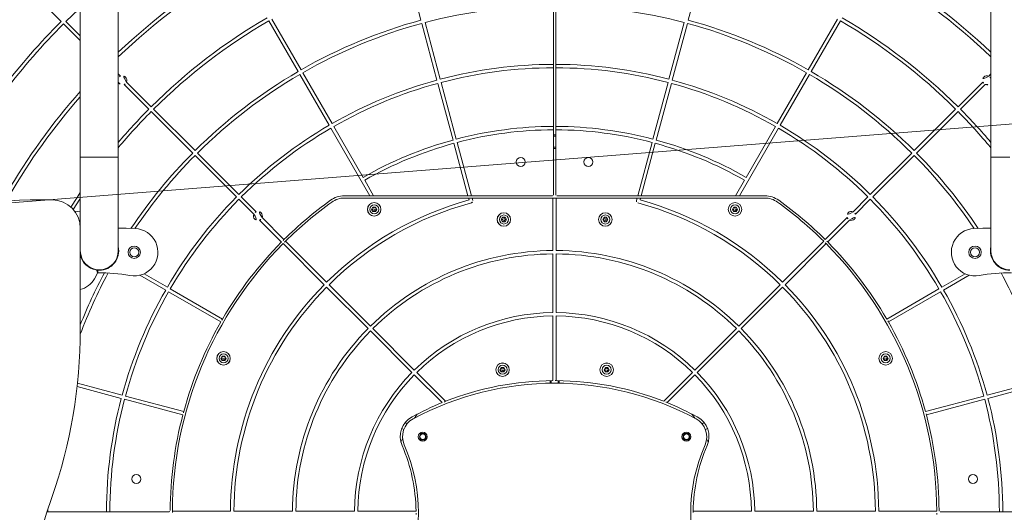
# Model space of a CAD drawing. Extents: x 5459245 to 5462690, y 5971016 to 5972523.
# Tile 28 of 198: x 5462446.846 to 5462447.72, y 5972204.564 to 5972205. Entities that reach past the tile are written whole.
import ezdxf

# ---------------------------------------------------------------- set-up
doc = ezdxf.new("R2010")
doc.units = 0
doc.linetypes.add('8', pattern=[0.5, 0.25, -0.25])
doc.layers.add('A_MAŁA ARCHITEKTURA', color=195, linetype='CONTINUOUS', lineweight=9)
doc.layers.add('ADT CCTV', color=102, linetype='CONTINUOUS')

# ---------------------------------------------------------------- blocks, each defined once
blk = doc.blocks.new('A770198')
at = {"layer": 'ADT CCTV', "color": 140, "lineweight": 9}
blk.add_line((17.30595, 29.46894), (17.29404, 8.60514), dxfattribs=at)
blk = doc.blocks.new('G$CFAE608CC')
at = {"layer": 'ADT CCTV', "rotation": 90}
blk.add_blockref('A770198', (38.08383, 0), dxfattribs=at)

msp = doc.modelspace()

# ---------------------------------------------------------------- linework, layer by layer
at = {"layer": 'A_MAŁA ARCHITEKTURA'}
for p, q in [((5462446.90015, 5972205.07263), (5462446.90015, 5972204.87856)), ((5462446.93386, 5972204.87856), (5462446.93386, 5972205.07263)), ((5462447.70812, 5972205.07263), (5462447.70812, 5972204.87856)), ((5462447.20238, 5972205.00001), (5462447.18892, 5972205.05026)), ((5462447.43959, 5972205.00001), (5462447.45306, 5972205.05026)), ((5462446.88314, 5972204.9989), (5462446.84636, 5972205.03568)), ((5462447.31999, 5972204.9608), (5462447.31999, 5972205.01282)), ((5462447.32199, 5972205.01282), (5462447.32199, 5972204.9608)), ((5462446.90015, 5972204.98613), (5462446.88738, 5972204.9989)), ((5462447.09336, 5972204.95443), (5462447.06735, 5972204.99948)), ((5462447.09596, 5972204.95593), (5462447.06995, 5972205.00098)), ((5462447.21952, 5972204.94764), (5462447.20606, 5972204.99789)), ((5462447.42245, 5972204.94764), (5462447.43592, 5972204.99789)), ((5462447.54602, 5972204.95593), (5462447.57203, 5972205.00098)), ((5462447.54862, 5972204.95443), (5462447.57462, 5972204.99948)), ((5462446.90015, 5972204.98189), (5462446.88526, 5972204.99677)), ((5462447.21662, 5972204.94687), (5462447.20316, 5972204.99711)), ((5462447.42535, 5972204.94687), (5462447.43882, 5972204.99711)), ((5462447.31999, 5972204.9608), (5462447.31999, 5972204.9578)), ((5462447.31999, 5972204.90579), (5462447.31999, 5972204.9578)), ((5462447.32199, 5972204.9578), (5462447.32199, 5972204.9608)), ((5462447.32199, 5972204.9578), (5462447.32199, 5972204.90579)), ((5462446.93587, 5972204.95041), (5462446.93386, 5972204.95242)), ((5462446.96307, 5972204.92321), (5462446.94111, 5972204.94516)), ((5462447.12087, 5972204.90678), (5462447.09486, 5972204.95183)), ((5462447.12347, 5972204.90828), (5462447.09746, 5972204.95333)), ((5462447.51851, 5972204.90828), (5462447.54452, 5972204.95333)), ((5462447.52111, 5972204.90678), (5462447.54711, 5972204.95183)), ((5462447.67891, 5972204.92321), (5462447.70086, 5972204.94516)), ((5462447.70611, 5972204.95041), (5462447.70812, 5972204.95242)), ((5462446.96095, 5972204.92109), (5462446.93899, 5972204.94304)), ((5462447.23086, 5972204.89372), (5462447.2174, 5972204.94397)), ((5462447.23376, 5972204.8945), (5462447.2203, 5972204.94474)), ((5462447.40821, 5972204.8945), (5462447.42168, 5972204.94474)), ((5462447.41111, 5972204.89372), (5462447.42458, 5972204.94397)), ((5462447.68103, 5972204.92109), (5462447.70299, 5972204.94304)), ((5462446.99985, 5972204.88218), (5462446.96307, 5972204.91896)), ((5462447.00197, 5972204.8843), (5462446.96519, 5972204.92109)), ((5462447.64, 5972204.8843), (5462447.67679, 5972204.92109)), ((5462447.64212, 5972204.88218), (5462447.67891, 5972204.91896)), ((5462447.15696, 5972204.84427), (5462447.12237, 5972204.90418)), ((5462447.15098, 5972204.86063), (5462447.12497, 5972204.90568)), ((5462447.31999, 5972204.90579), (5462447.31999, 5972204.90278)), ((5462447.31999, 5972204.84527), (5462447.31999, 5972204.90278)), ((5462447.32199, 5972204.90278), (5462447.32199, 5972204.90579)), ((5462447.32199, 5972204.90278), (5462447.32199, 5972204.84527)), ((5462447.48501, 5972204.84427), (5462447.5196, 5972204.90418)), ((5462447.491, 5972204.86063), (5462447.51701, 5972204.90568)), ((5462447.32199, 5972204.89828), (5462447.31999, 5972204.89828)), ((5462447.32199, 5972204.89728), (5462447.31999, 5972204.89728)), ((5462447.24411, 5972204.84427), (5462447.23164, 5972204.89082)), ((5462447.24722, 5972204.84427), (5462447.23454, 5972204.8916)), ((5462447.32199, 5972204.88728), (5462447.31999, 5972204.88728)), ((5462447.31999, 5972204.88628), (5462447.32199, 5972204.88628)), ((5462447.39475, 5972204.84427), (5462447.40744, 5972204.8916)), ((5462447.39786, 5972204.84427), (5462447.41034, 5972204.89082)), ((5462446.90015, 5972204.87856), (5462446.90015, 5972204.79553)), ((5462446.90015, 5972204.87856), (5462446.917, 5972204.87856)), ((5462446.917, 5972204.87856), (5462446.93386, 5972204.87856)), ((5462446.93386, 5972204.79553), (5462446.93386, 5972204.87856)), ((5462447.03876, 5972204.84328), (5462447.00197, 5972204.88006)), ((5462447.04088, 5972204.8454), (5462447.0041, 5972204.88218)), ((5462447.6011, 5972204.8454), (5462447.63788, 5972204.88218)), ((5462447.60322, 5972204.84328), (5462447.64, 5972204.88006)), ((5462447.70812, 5972204.87856), (5462447.70812, 5972204.79553)), ((5462447.70812, 5972204.87856), (5462447.72497, 5972204.87856)), ((5462447.16043, 5972204.84427), (5462447.15248, 5972204.85803)), ((5462447.48155, 5972204.84427), (5462447.4895, 5972204.85803)), ((5462446.87514, 5972204.84055), (5462446.85565, 5972204.84055)), ((5462447.05402, 5972204.82801), (5462447.04088, 5972204.84116)), ((5462447.05615, 5972204.83013), (5462447.043, 5972204.84328)), ((5462447.15696, 5972204.84427), (5462447.13438, 5972204.84427)), ((5462447.13438, 5972204.84226), (5462447.24465, 5972204.84226)), ((5462447.16043, 5972204.84427), (5462447.15696, 5972204.84427)), ((5462447.24411, 5972204.84427), (5462447.16043, 5972204.84427)), ((5462447.24722, 5972204.84427), (5462447.24411, 5972204.84427)), ((5462447.24465, 5972204.84226), (5462447.2451, 5972204.84058)), ((5462447.24776, 5972204.84226), (5462447.24465, 5972204.84226)), ((5462447.31899, 5972204.84427), (5462447.24722, 5972204.84427)), ((5462447.24776, 5972204.84226), (5462447.31949, 5972204.84226)), ((5462447.24776, 5972204.84226), (5462447.24836, 5972204.84)), ((5462447.31949, 5972204.79574), (5462447.31949, 5972204.84226)), ((5462447.32249, 5972204.84226), (5462447.31949, 5972204.84226)), ((5462447.32249, 5972204.79574), (5462447.32249, 5972204.84226)), ((5462447.32249, 5972204.84226), (5462447.39422, 5972204.84226)), ((5462447.39475, 5972204.84427), (5462447.32299, 5972204.84427)), ((5462447.39361, 5972204.84), (5462447.39422, 5972204.84226)), ((5462447.39733, 5972204.84226), (5462447.39422, 5972204.84226)), ((5462447.39786, 5972204.84427), (5462447.39475, 5972204.84427)), ((5462447.39687, 5972204.84058), (5462447.39733, 5972204.84226)), ((5462447.39733, 5972204.84226), (5462447.5076, 5972204.84226)), ((5462447.48155, 5972204.84427), (5462447.39786, 5972204.84427)), ((5462447.48501, 5972204.84427), (5462447.48155, 5972204.84427)), ((5462447.5076, 5972204.84427), (5462447.48501, 5972204.84427)), ((5462447.58583, 5972204.83013), (5462447.59898, 5972204.84328)), ((5462447.58795, 5972204.82801), (5462447.6011, 5972204.84116)), ((5462447.15978, 5972204.83426), (5462447.15862, 5972204.83226)), ((5462447.15862, 5972204.83226), (5462447.15978, 5972204.83026)), ((5462447.16209, 5972204.83426), (5462447.15978, 5972204.83426)), ((5462447.16324, 5972204.83226), (5462447.16209, 5972204.83426)), ((5462447.16209, 5972204.83026), (5462447.16324, 5972204.83226)), ((5462447.47989, 5972204.83426), (5462447.47873, 5972204.83226)), ((5462447.47873, 5972204.83226), (5462447.47989, 5972204.83026)), ((5462447.4822, 5972204.83426), (5462447.47989, 5972204.83426)), ((5462447.48335, 5972204.83226), (5462447.4822, 5972204.83426)), ((5462447.4822, 5972204.83026), (5462447.48335, 5972204.83226)), ((5462446.89531, 5972204.83055), (5462446.89515, 5972204.83055)), ((5462447.07872, 5972204.80331), (5462447.05927, 5972204.82276)), ((5462447.08084, 5972204.80543), (5462447.06139, 5972204.82489)), ((5462447.15978, 5972204.83026), (5462447.16209, 5972204.83026)), ((5462447.27482, 5972204.82526), (5462447.27366, 5972204.82326)), ((5462447.27366, 5972204.82326), (5462447.27482, 5972204.82126)), ((5462447.27713, 5972204.82526), (5462447.27482, 5972204.82526)), ((5462447.27828, 5972204.82326), (5462447.27713, 5972204.82526)), ((5462447.27713, 5972204.82126), (5462447.27828, 5972204.82326)), ((5462447.36485, 5972204.82526), (5462447.36369, 5972204.82326)), ((5462447.36369, 5972204.82326), (5462447.36485, 5972204.82126)), ((5462447.36716, 5972204.82526), (5462447.36485, 5972204.82526)), ((5462447.36831, 5972204.82326), (5462447.36716, 5972204.82526)), ((5462447.36716, 5972204.82126), (5462447.36831, 5972204.82326)), ((5462447.47989, 5972204.83026), (5462447.4822, 5972204.83026)), ((5462447.56113, 5972204.80543), (5462447.58058, 5972204.82489)), ((5462447.56325, 5972204.80331), (5462447.58271, 5972204.82276)), ((5462447.27482, 5972204.82126), (5462447.27713, 5972204.82126)), ((5462447.36485, 5972204.82126), (5462447.36716, 5972204.82126)), ((5462446.93407, 5972204.7981), (5462446.93386, 5972204.79775)), ((5462447.11657, 5972204.76547), (5462447.08014, 5972204.8019)), ((5462447.11869, 5972204.76759), (5462447.08226, 5972204.80402)), ((5462447.52329, 5972204.76759), (5462447.55972, 5972204.80402)), ((5462447.52541, 5972204.76547), (5462447.56184, 5972204.8019)), ((5462447.70812, 5972204.79775), (5462447.70791, 5972204.7981)), ((5462446.90015, 5972204.79553), (5462446.90015, 5972204.72551)), ((5462446.93295, 5972204.78894), (5462446.9326, 5972204.78914)), ((5462446.93388, 5972204.79195), (5462446.93315, 5972204.79071)), ((5462447.31949, 5972204.74072), (5462447.31949, 5972204.79274)), ((5462447.32249, 5972204.74072), (5462447.32249, 5972204.79274)), ((5462447.70882, 5972204.79071), (5462447.70809, 5972204.79195)), ((5462447.70903, 5972204.78894), (5462447.70938, 5972204.78914)), ((5462446.92367, 5972204.78005), (5462446.92337, 5972204.7795)), ((5462446.92929, 5972204.784), (5462446.92859, 5972204.78275)), ((5462446.93156, 5972204.78627), (5462446.93121, 5972204.78647)), ((5462447.71041, 5972204.78627), (5462447.71076, 5972204.78647)), ((5462447.71338, 5972204.78275), (5462447.71268, 5972204.784)), ((5462447.71861, 5972204.7795), (5462447.7183, 5972204.78005)), ((5462446.91274, 5972204.77071), (5462446.91548, 5972204.77557)), ((5462446.97588, 5972204.76069), (5462446.95309, 5972204.77384)), ((5462446.97738, 5972204.76328), (5462446.95681, 5972204.77516)), ((5462447.6646, 5972204.76328), (5462447.68516, 5972204.77516)), ((5462447.6661, 5972204.76069), (5462447.68889, 5972204.77384)), ((5462447.02632, 5972204.73502), (5462446.97997, 5972204.76178)), ((5462447.15547, 5972204.72656), (5462447.11869, 5972204.76335)), ((5462447.15759, 5972204.72868), (5462447.12081, 5972204.76547)), ((5462447.48438, 5972204.72868), (5462447.52117, 5972204.76547)), ((5462447.48651, 5972204.72656), (5462447.52329, 5972204.76335)), ((5462447.61565, 5972204.73502), (5462447.662, 5972204.76178)), ((5462447.02482, 5972204.73243), (5462446.97847, 5972204.75919)), ((5462447.61715, 5972204.73243), (5462447.6635, 5972204.75919)), ((5462447.31949, 5972204.6804), (5462447.31949, 5972204.73772)), ((5462447.32249, 5972204.6804), (5462447.32249, 5972204.73772)), ((5462447.1965, 5972204.68978), (5462447.15971, 5972204.72656)), ((5462447.44548, 5972204.68978), (5462447.48226, 5972204.72656)), ((5462447.19438, 5972204.68766), (5462447.15759, 5972204.72444)), ((5462447.4476, 5972204.68766), (5462447.48438, 5972204.72444)), ((5462447.02609, 5972204.70214), (5462447.02493, 5972204.70014)), ((5462447.0284, 5972204.70214), (5462447.02609, 5972204.70214)), ((5462447.02955, 5972204.70014), (5462447.0284, 5972204.70214)), ((5462447.61358, 5972204.70214), (5462447.61242, 5972204.70014)), ((5462447.61589, 5972204.70214), (5462447.61358, 5972204.70214)), ((5462447.61704, 5972204.70014), (5462447.61589, 5972204.70214)), ((5462447.02493, 5972204.70014), (5462447.02609, 5972204.69814)), ((5462447.02609, 5972204.69814), (5462447.0284, 5972204.69814)), ((5462447.0284, 5972204.69814), (5462447.02955, 5972204.70014)), ((5462447.27364, 5972204.69207), (5462447.27249, 5972204.69007)), ((5462447.27595, 5972204.69207), (5462447.27364, 5972204.69207)), ((5462447.27711, 5972204.69007), (5462447.27595, 5972204.69207)), ((5462447.36602, 5972204.69207), (5462447.36487, 5972204.69007)), ((5462447.36833, 5972204.69207), (5462447.36602, 5972204.69207)), ((5462447.36949, 5972204.69007), (5462447.36833, 5972204.69207)), ((5462447.61242, 5972204.70014), (5462447.61358, 5972204.69814)), ((5462447.61358, 5972204.69814), (5462447.61589, 5972204.69814)), ((5462447.61589, 5972204.69814), (5462447.61704, 5972204.70014)), ((5462447.22115, 5972204.66088), (5462447.1965, 5972204.68553)), ((5462447.22418, 5972204.6621), (5462447.19862, 5972204.68766)), ((5462447.27249, 5972204.69007), (5462447.27364, 5972204.68807)), ((5462447.27364, 5972204.68807), (5462447.27595, 5972204.68807)), ((5462447.27595, 5972204.68807), (5462447.27711, 5972204.69007)), ((5462447.36487, 5972204.69007), (5462447.36602, 5972204.68807)), ((5462447.36602, 5972204.68807), (5462447.36833, 5972204.68807)), ((5462447.36833, 5972204.68807), (5462447.36949, 5972204.69007)), ((5462447.41779, 5972204.6621), (5462447.44336, 5972204.68766)), ((5462447.42083, 5972204.66088), (5462447.44548, 5972204.68553)), ((5462446.93651, 5972204.66463), (5462446.89732, 5972204.67514)), ((5462446.93729, 5972204.66753), (5462446.89765, 5972204.67815)), ((5462447.31699, 5972204.68037), (5462447.31699, 5972204.6781)), ((5462447.31799, 5972204.68039), (5462447.31799, 5972204.67811)), ((5462447.32399, 5972204.67811), (5462447.32399, 5972204.68039)), ((5462447.32499, 5972204.6781), (5462447.32499, 5972204.68037)), ((5462447.70469, 5972204.66753), (5462447.74433, 5972204.67815)), ((5462447.70546, 5972204.66463), (5462447.74466, 5972204.67514)), ((5462446.99188, 5972204.6529), (5462446.94019, 5972204.66676)), ((5462447.65009, 5972204.6529), (5462447.70179, 5972204.66676)), ((5462446.99111, 5972204.65001), (5462446.93941, 5972204.66386)), ((5462447.65087, 5972204.65001), (5462447.70256, 5972204.66386)), ((5462447.1884, 5972204.64318), (5462447.19016, 5972204.64217)), ((5462447.45357, 5972204.64318), (5462447.45182, 5972204.64217)), ((5462447.1854, 5972204.63798), (5462447.18716, 5972204.63697)), ((5462447.45657, 5972204.63798), (5462447.45482, 5972204.63697)), ((5462447.18463, 5972204.6258), (5462447.18611, 5972204.62893)), ((5462447.45586, 5972204.62893), (5462447.45734, 5972204.6258)), ((5462446.87133, 5972204.56417), (5462446.87062, 5972204.56417)), ((5462446.87134, 5972204.5664), (5462446.87133, 5972204.56417)), ((5462446.87133, 5972204.56417), (5462446.92335, 5972204.56417)), ((5462446.92635, 5972204.56417), (5462446.92335, 5972204.56417)), ((5462446.92635, 5972204.56417), (5462446.97887, 5972204.56417)), ((5462447.03339, 5972204.56467), (5462446.98187, 5972204.56467)), ((5462447.08841, 5972204.56467), (5462447.03639, 5972204.56467)), ((5462447.14343, 5972204.56467), (5462447.09141, 5972204.56467)), ((5462447.198, 5972204.56467), (5462447.14643, 5972204.56467)), ((5462447.44398, 5972204.56467), (5462447.49554, 5972204.56467)), ((5462447.49854, 5972204.56467), (5462447.55056, 5972204.56467)), ((5462447.55356, 5972204.56467), (5462447.60558, 5972204.56467)), ((5462447.60858, 5972204.56467), (5462447.6601, 5972204.56467)), ((5462447.6631, 5972204.56417), (5462447.71562, 5972204.56417)), ((5462447.71863, 5972204.56417), (5462447.71562, 5972204.56417)), ((5462447.71863, 5972204.56417), (5462447.77064, 5972204.56417))]:
    msp.add_line(p, q, dxfattribs=at)
at = {"layer": 'A_MAŁA ARCHITEKTURA', "flags": 128}
for points in [[(5462446.90015, 5972205.01124), (5462446.89872, 5972205.00989), (5462446.88738, 5972204.9989)], [(5462446.90015, 5972204.84712), (5462446.89729, 5972204.84284), (5462446.89174, 5972204.83424)], [(5462446.90015, 5972204.84172), (5462446.8998, 5972204.84119), (5462446.89391, 5972204.83206)], [(5462446.90015, 5972204.82995), (5462446.89795, 5972204.83037), (5462446.89531, 5972204.83055)], [(5462446.94889, 5972204.81521), (5462446.94092, 5972204.81551), (5462446.93386, 5972204.8157)], [(5462447.70812, 5972204.8157), (5462447.70106, 5972204.81551), (5462447.69309, 5972204.81521)], [(5462446.91408, 5972204.77853), (5462446.91455, 5972204.77845), (5462446.917, 5972204.77828)], [(5462447.19664, 5972204.64716), (5462447.19778, 5972204.64882), (5462447.19914, 5972204.65074)], [(5462447.44283, 5972204.65074), (5462447.4442, 5972204.64882), (5462447.44533, 5972204.64716)]]:
    msp.add_lwpolyline(points, dxfattribs=at)
at = {"layer": 'A_MAŁA ARCHITEKTURA', "linetype": '8', "lineweight": 25, "ltscale": 5}
msp.add_circle((5462447.32099, 5972204.56317), 2.87, dxfattribs=at)
at = {"layer": 'A_MAŁA ARCHITEKTURA'}
for centre, radius in [((5462447.32099, 5972204.56317), 0.8693), ((5462447.29098, 5972204.87428), 0.004), ((5462447.351, 5972204.87428), 0.004), ((5462447.16093, 5972204.83226), 0.006), ((5462447.16093, 5972204.83226), 0.00595), ((5462447.16093, 5972204.83226), 0.004), ((5462447.48104, 5972204.83226), 0.006), ((5462447.48104, 5972204.83226), 0.00595), ((5462447.48104, 5972204.83226), 0.004), ((5462447.27597, 5972204.82326), 0.006), ((5462447.27597, 5972204.82326), 0.00595), ((5462447.27597, 5972204.82326), 0.004), ((5462447.366, 5972204.82326), 0.006), ((5462447.366, 5972204.82326), 0.00595), ((5462447.366, 5972204.82326), 0.004), ((5462446.94799, 5972204.79422), 0.0055), ((5462446.94799, 5972204.79422), 0.004), ((5462447.69399, 5972204.79422), 0.0055), ((5462447.69399, 5972204.79422), 0.004), ((5462447.02724, 5972204.70014), 0.006), ((5462447.02724, 5972204.70014), 0.00595), ((5462447.02724, 5972204.70014), 0.004), ((5462447.61473, 5972204.70014), 0.006), ((5462447.61473, 5972204.70014), 0.00595), ((5462447.61473, 5972204.70014), 0.004), ((5462447.2748, 5972204.69007), 0.006), ((5462447.2748, 5972204.69007), 0.00595), ((5462447.2748, 5972204.69007), 0.004), ((5462447.36718, 5972204.69007), 0.006), ((5462447.36718, 5972204.69007), 0.00595), ((5462447.36718, 5972204.69007), 0.004), ((5462447.20403, 5972204.63069), 0.004), ((5462447.20403, 5972204.63069), 0.003), ((5462447.20403, 5972204.63069), 0.0025), ((5462447.43794, 5972204.63069), 0.004), ((5462447.43794, 5972204.63069), 0.003), ((5462447.43794, 5972204.63069), 0.0025), ((5462446.94986, 5972204.59318), 0.004), ((5462447.69211, 5972204.59318), 0.004)]:
    msp.add_circle(centre, radius, dxfattribs=at)
for centre, radius, start, end in [((5462447.32099, 5972204.56317), 0.73025, 126.45438, 178.03731), ((5462447.32099, 5972204.56317), 0.69654, 126.54953, 177.94199), ((5462447.32099, 5972204.56317), 0.5627, 120.15281, 133.47119), ((5462447.32099, 5972204.56317), 0.5627, 46.52881, 59.84719), ((5462447.32099, 5972204.56317), 0.5597, 120.1536, 133.76315), ((5462447.32099, 5972204.56317), 0.5597, 46.23685, 59.8464), ((5462447.32099, 5972204.56317), 0.44966, 90.12749, 104.80881), ((5462447.32099, 5972204.56317), 0.44966, 75.19119, 89.87251), ((5462447.32099, 5972204.56317), 0.61772, 135.13914, 149.86081), ((5462447.32099, 5972204.56317), 0.50768, 120.16935, 134.83068), ((5462447.32099, 5972204.56317), 0.50468, 120.17033, 134.82962), ((5462447.32099, 5972204.56317), 0.45266, 105.18991, 119.81009), ((5462447.32099, 5972204.56317), 0.45266, 60.18991, 74.81009), ((5462447.32099, 5972204.56317), 0.50468, 45.17038, 59.82967), ((5462447.32099, 5972204.56317), 0.50768, 45.16932, 59.83065), ((5462447.32099, 5972204.56317), 0.61471, 135.13982, 149.86014), ((5462447.32099, 5972204.56317), 0.44966, 105.19118, 119.8088), ((5462447.32099, 5972204.56317), 0.44966, 60.1912, 74.80882), ((5462447.32099, 5972204.56317), 0.45266, 120.18996, 134.81009), ((5462447.32099, 5972204.56317), 0.39764, 90.14413, 104.78381), ((5462447.32099, 5972204.56317), 0.39464, 90.14525, 104.78216), ((5462447.32099, 5972204.56317), 0.39764, 75.21619, 89.85587), ((5462447.32099, 5972204.56317), 0.39464, 75.21784, 89.85475), ((5462447.32099, 5972204.56317), 0.45266, 45.18991, 59.81004), ((5462446.93743, 5972204.94673), 0.004, 112.97569, 153.14787), ((5462446.93743, 5972204.94673), 0.004, 206.85213, 292.97569), ((5462446.93743, 5972204.94673), 0.004, 337.02431, 112.97569), ((5462446.93743, 5972204.94673), 0.004, 292.97569, 337.02431), ((5462447.32099, 5972204.56317), 0.44966, 120.1912, 134.8088), ((5462447.32099, 5972204.56317), 0.39764, 105.21622, 119.78379), ((5462447.32099, 5972204.56317), 0.39764, 60.21621, 74.78378), ((5462447.32099, 5972204.56317), 0.44966, 45.1912, 59.8088), ((5462447.70455, 5972204.94673), 0.004, 67.02431, 202.97569), ((5462447.70455, 5972204.94673), 0.004, 202.97569, 247.02431), ((5462447.70455, 5972204.94673), 0.004, 247.02431, 333.14787), ((5462447.70455, 5972204.94673), 0.004, 26.85213, 67.02431), ((5462447.32099, 5972204.56317), 0.5627, 138.40884, 149.84719), ((5462447.32099, 5972204.56317), 0.39464, 105.21787, 119.78214), ((5462447.32099, 5972204.56317), 0.39464, 60.21786, 74.78213), ((5462447.32099, 5972204.56317), 0.5597, 138.75619, 149.8464), ((5462447.32099, 5972204.56317), 0.50768, 135.16932, 139.68952), ((5462447.32099, 5972204.56317), 0.50468, 135.17038, 140.0928), ((5462447.32099, 5972204.56317), 0.50468, 39.9072, 44.82962), ((5462447.32099, 5972204.56317), 0.50768, 40.31048, 44.83068), ((5462447.32099, 5972204.56317), 0.39764, 120.21618, 134.7838), ((5462447.32099, 5972204.56317), 0.39464, 120.21785, 134.78214), ((5462447.32099, 5972204.56317), 0.34262, 90.16728, 104.74906), ((5462447.32099, 5972204.56317), 0.33962, 90.16878, 104.74685), ((5462447.32099, 5972204.56317), 0.34262, 75.25094, 89.83272), ((5462447.32099, 5972204.56317), 0.33962, 75.25315, 89.83122), ((5462447.32099, 5972204.56317), 0.39464, 45.21786, 59.78215), ((5462447.32099, 5972204.56317), 0.39764, 45.2162, 59.78382), ((5462447.32099, 5972204.56317), 0.34262, 105.25094, 119.74907), ((5462447.32099, 5972204.56317), 0.34262, 60.25093, 74.74906), ((5462447.32099, 5972204.56317), 0.33962, 105.25315, 119.74685), ((5462447.32099, 5972204.56317), 0.33962, 60.25315, 74.74685), ((5462447.32099, 5972204.56317), 0.45266, 135.18991, 146.14176), ((5462447.32099, 5972204.56317), 0.44966, 135.1912, 145.90659), ((5462447.32099, 5972204.56317), 0.44966, 34.09341, 44.8088), ((5462447.32099, 5972204.56317), 0.45266, 33.85824, 44.81009), ((5462446.85565, 5972204.62047), 0.22008, 90, 166.45021), ((5462446.87514, 5972204.81554), 0.02501, 0, 90), ((5462447.32099, 5972204.56317), 0.39764, 135.2162, 149.78382), ((5462447.32099, 5972204.56317), 0.39464, 135.21786, 149.78215), ((5462447.32099, 5972204.56317), 0.34112, 125.6591, 134.74796), ((5462447.32099, 5972204.56317), 0.2876, 105.29893, 134.70108), ((5462447.13438, 5972204.82326), 0.02101, 90, 125.6591), ((5462447.13438, 5972204.82326), 0.01901, 90, 125.6591), ((5462447.31899, 5972204.84527), 0.001, 270, 0), ((5462447.32299, 5972204.84527), 0.001, 180, 270), ((5462447.32099, 5972204.56317), 0.2876, 45.29892, 74.70107), ((5462447.5076, 5972204.82326), 0.02101, 54.3409, 90), ((5462447.5076, 5972204.82326), 0.01901, 54.3409, 90), ((5462447.32099, 5972204.56317), 0.34112, 45.25204, 54.3409), ((5462447.32099, 5972204.56317), 0.39464, 30.21785, 44.78214), ((5462447.32099, 5972204.56317), 0.39764, 30.21618, 44.7838), ((5462447.32099, 5972204.56317), 0.33912, 125.6591, 134.74649), ((5462447.32099, 5972204.56317), 0.2846, 105.02001, 134.69791), ((5462447.24682, 5972204.83959), 0.0016, 285.02003, 15.00001), ((5462447.39516, 5972204.83959), 0.0016, 164.99999, 254.97997), ((5462447.32099, 5972204.56317), 0.2846, 45.30209, 74.97999), ((5462447.32099, 5972204.56317), 0.33912, 45.25351, 54.3409), ((5462447.05771, 5972204.82645), 0.004, 157.02431, 292.97569), ((5462447.05771, 5972204.82645), 0.004, 112.97569, 157.02431), ((5462447.05771, 5972204.82645), 0.004, 337.02431, 112.97569), ((5462447.05771, 5972204.82645), 0.004, 292.97569, 337.02431), ((5462447.58427, 5972204.82645), 0.004, 67.02431, 202.97569), ((5462447.58427, 5972204.82645), 0.004, 202.97569, 247.02431), ((5462447.58427, 5972204.82645), 0.004, 247.02431, 22.97569), ((5462447.58427, 5972204.82645), 0.004, 22.97569, 67.02431), ((5462446.94799, 5972204.79422), 0.02101, 259.56478, 87.5431), ((5462447.69399, 5972204.79422), 0.02101, 92.4569, 280.43522), ((5462447.32099, 5972204.56317), 0.34112, 134.74796, 135.25204), ((5462447.32099, 5972204.56317), 0.34112, 44.74796, 45.25204), ((5462446.917, 5972204.79553), 0.01726, 270, 12.36277), ((5462447.32099, 5972204.56317), 0.33912, 135.25351, 179.74646), ((5462447.32099, 5972204.56317), 0.34112, 135.25204, 149.74794), ((5462447.32099, 5972204.56317), 0.33912, 134.74649, 135.25351), ((5462447.32099, 5972204.56317), 0.33912, 44.74649, 45.25351), ((5462447.32099, 5972204.56317), 0.33912, 0.25354, 44.74649), ((5462447.32099, 5972204.56317), 0.34112, 30.25206, 44.74796), ((5462447.72497, 5972204.79553), 0.01726, 167.63723, 270), ((5462446.917, 5972204.79553), 0.01686, 180, 270), ((5462446.917, 5972204.79553), 0.01726, 192.36277, 260.23431), ((5462446.917, 5972204.79553), 0.01686, 270, 0), ((5462447.32099, 5972204.56317), 0.23258, 90.36966, 134.63035), ((5462447.32099, 5972204.56317), 0.22958, 90.37447, 134.62549), ((5462447.32099, 5972204.56317), 0.23258, 45.36965, 89.63034), ((5462447.32099, 5972204.56317), 0.22958, 45.37451, 89.62553), ((5462447.72497, 5972204.79553), 0.01686, 180, 270), ((5462447.32099, 5972204.56317), 0.44966, 151.77309, 159.38306), ((5462447.32099, 5972204.56317), 0.45266, 151.95728, 158.3898), ((5462446.89531, 5972204.78053), 0.02001, 283.99867, 330.60395), ((5462446.91374, 5972204.77656), 0.002, 330.60395, 80.23431), ((5462446.917, 5972204.62599), 0.15005, 79.56478, 90.50964), ((5462447.72497, 5972204.62599), 0.15005, 89.49036, 100.43522), ((5462447.32099, 5972204.56317), 0.44966, 20.61694, 28.22691), ((5462447.32099, 5972204.56317), 0.2876, 135.29892, 179.70107), ((5462447.32099, 5972204.56317), 0.2846, 135.30209, 179.69792), ((5462447.32099, 5972204.56317), 0.2846, 0.30208, 44.69791), ((5462447.32099, 5972204.56317), 0.2876, 0.29893, 44.70108), ((5462447.32099, 5972204.56317), 0.39764, 150.21621, 164.78378), ((5462447.32099, 5972204.56317), 0.39464, 150.21786, 164.78213), ((5462447.32099, 5972204.56317), 0.39464, 15.21787, 29.78214), ((5462447.32099, 5972204.56317), 0.39764, 15.21622, 29.78379), ((5462447.32099, 5972204.56317), 0.17756, 90.48419, 134.5158), ((5462447.32099, 5972204.56317), 0.17456, 90.49252, 134.5075), ((5462447.32099, 5972204.56317), 0.17756, 45.4842, 89.51581), ((5462447.32099, 5972204.56317), 0.17456, 45.4925, 89.50748), ((5462447.32099, 5972204.56317), 0.34112, 150.25203, 164.74796), ((5462447.32099, 5972204.56317), 0.34112, 149.74794, 150.25203), ((5462447.32099, 5972204.56317), 0.23258, 135.36965, 179.63034), ((5462447.32099, 5972204.56317), 0.23258, 0.36966, 44.63035), ((5462447.32099, 5972204.56317), 0.34112, 29.74797, 30.25206), ((5462447.32099, 5972204.56317), 0.34112, 15.25204, 29.74797), ((5462446.44999, 5972204.72551), 0.45016, 340.69122, 0), ((5462447.32099, 5972204.56317), 0.22958, 135.37451, 179.62553), ((5462447.32099, 5972204.56317), 0.22958, 0.37447, 44.62549), ((5462447.32099, 5972204.56317), 0.17756, 135.4842, 179.51581), ((5462447.32099, 5972204.56317), 0.17456, 135.4925, 179.50748), ((5462447.32099, 5972204.56317), 0.17456, 0.49252, 44.5075), ((5462447.32099, 5972204.56317), 0.17756, 0.48419, 44.5158), ((5462447.32099, 5972204.41304), 0.26509, 61.74911, 118.25089), ((5462447.32099, 5972204.41531), 0.26509, 90.32432, 111.41856), ((5462447.32099, 5972204.41531), 0.26509, 89.67568, 90.32432), ((5462447.32099, 5972204.41531), 0.26509, 68.58144, 89.67568), ((5462447.32099, 5972204.56317), 0.39764, 165.21619, 179.85587), ((5462447.32099, 5972204.56317), 0.39464, 165.21784, 179.85475), ((5462447.32099, 5972204.41531), 0.26509, 112.12439, 118.50255), ((5462447.32099, 5972204.41531), 0.26509, 111.41856, 112.12439), ((5462447.32099, 5972204.41531), 0.26509, 67.87561, 68.58144), ((5462447.32099, 5972204.41531), 0.26509, 61.49745, 67.87561), ((5462447.32099, 5972204.56317), 0.39464, 0.14525, 14.78216), ((5462447.32099, 5972204.56317), 0.39764, 0.14413, 14.78381), ((5462447.32099, 5972204.56317), 0.34112, 165.25204, 179.66496), ((5462447.32099, 5972204.56317), 0.34112, 164.74796, 165.25204), ((5462447.20403, 5972204.63069), 0.02001, 118.50255, 203.39444), ((5462447.43794, 5972204.63069), 0.02001, 336.60556, 61.49745), ((5462447.32099, 5972204.56317), 0.34112, 14.74796, 15.25204), ((5462447.32099, 5972204.56317), 0.34112, 0.33504, 14.74796), ((5462447.20403, 5972204.63069), 0.01801, 118.25089, 203.68984), ((5462447.43794, 5972204.63069), 0.01801, 336.31016, 61.74911), ((5462447.04795, 5972204.56317), 0.15005, 0.57296, 23.39443), ((5462447.05014, 5972204.56317), 0.15005, 336.31016, 23.68984), ((5462447.59184, 5972204.56317), 0.15005, 156.31016, 203.68984), ((5462447.59402, 5972204.56317), 0.15005, 156.60557, 179.42704), ((5462447.39407, 5972204.39474), 0.55019, 160.69122, 208.68506), ((5462446.97887, 5972204.56517), 0.001, 270, 359.66496), ((5462447.32099, 5972204.56317), 0.33912, 179.74646, 180.25354), ((5462447.04795, 5972204.56317), 0.15005, 359.42704, 0.57296), ((5462447.59402, 5972204.56317), 0.15005, 179.42704, 180.57296), ((5462447.32099, 5972204.56317), 0.33912, 359.74646, 0.25354), ((5462447.6631, 5972204.56517), 0.001, 180.33504, 270)]:
    msp.add_arc(centre, radius, start, end, dxfattribs=at)
for points, knots in [([(5462447.15862, 5972204.83226), (5462447.15863, 5972204.83226), (5462447.15864, 5972204.83226), (5462447.15868, 5972204.83226), (5462447.15876, 5972204.83226), (5462447.15901, 5972204.83226), (5462447.15974, 5972204.83226), (5462447.16042, 5972204.83226), (5462447.16093, 5972204.83226)], [0, 0, 0, 0, 0.009377, 0.022169, 0.050111, 0.125337, 0.342873, 1, 1, 1, 1]), ([(5462447.15978, 5972204.83426), (5462447.15978, 5972204.83426), (5462447.15979, 5972204.83425), (5462447.1598, 5972204.83422), (5462447.15985, 5972204.83414), (5462447.15997, 5972204.83393), (5462447.16034, 5972204.83329), (5462447.16068, 5972204.8327), (5462447.16093, 5972204.83226)], [0, 0, 0, 0, 0.009374, 0.022165, 0.050107, 0.125332, 0.342877, 1, 1, 1, 1]), ([(5462447.15978, 5972204.83026), (5462447.15978, 5972204.83026), (5462447.15979, 5972204.83028), (5462447.1598, 5972204.83031), (5462447.15985, 5972204.83038), (5462447.15997, 5972204.8306), (5462447.16034, 5972204.83123), (5462447.16068, 5972204.83182), (5462447.16093, 5972204.83226)], [0, 0, 0, 0, 0.009374, 0.022165, 0.050117, 0.125343, 0.342876, 1, 1, 1, 1]), ([(5462447.16093, 5972204.83226), (5462447.16123, 5972204.83174), (5462447.1616, 5972204.83111), (5462447.16198, 5972204.83045), (5462447.16206, 5972204.83031), (5462447.16208, 5972204.83027), (5462447.16209, 5972204.83026), (5462447.16209, 5972204.83026)], [0, 0, 0, 0, 0.77654, 0.941961, 0.981608, 0.99205, 1, 1, 1, 1]), ([(5462447.16209, 5972204.83426), (5462447.16208, 5972204.83426), (5462447.16208, 5972204.83425), (5462447.16206, 5972204.83422), (5462447.16202, 5972204.83414), (5462447.16189, 5972204.83393), (5462447.16153, 5972204.83329), (5462447.16119, 5972204.8327), (5462447.16093, 5972204.83226)], [0, 0, 0, 0, 0.009372, 0.022163, 0.050104, 0.12533, 0.342875, 1, 1, 1, 1]), ([(5462447.16324, 5972204.83226), (5462447.16324, 5972204.83226), (5462447.16322, 5972204.83226), (5462447.16319, 5972204.83226), (5462447.1631, 5972204.83226), (5462447.16286, 5972204.83226), (5462447.16212, 5972204.83226), (5462447.16144, 5972204.83226), (5462447.16093, 5972204.83226)], [0, 0, 0, 0, 0.009372, 0.022165, 0.050106, 0.125339, 0.342876, 1, 1, 1, 1]), ([(5462447.47873, 5972204.83226), (5462447.47874, 5972204.83226), (5462447.47875, 5972204.83226), (5462447.47879, 5972204.83226), (5462447.47887, 5972204.83226), (5462447.47912, 5972204.83226), (5462447.47986, 5972204.83226), (5462447.48053, 5972204.83226), (5462447.48104, 5972204.83226)], [0, 0, 0, 0, 0.009372, 0.022165, 0.050106, 0.125339, 0.342876, 1, 1, 1, 1]), ([(5462447.47989, 5972204.83426), (5462447.47989, 5972204.83426), (5462447.4799, 5972204.83425), (5462447.47992, 5972204.83422), (5462447.47996, 5972204.83414), (5462447.48008, 5972204.83393), (5462447.48045, 5972204.83329), (5462447.48079, 5972204.8327), (5462447.48104, 5972204.83226)], [0, 0, 0, 0, 0.009372, 0.022163, 0.050104, 0.12533, 0.342875, 1, 1, 1, 1]), ([(5462447.47989, 5972204.83026), (5462447.47989, 5972204.83026), (5462447.4799, 5972204.83028), (5462447.47992, 5972204.83031), (5462447.47996, 5972204.83038), (5462447.48008, 5972204.8306), (5462447.48045, 5972204.83123), (5462447.48079, 5972204.83182), (5462447.48104, 5972204.83226)], [0, 0, 0, 0, 0.009372, 0.022163, 0.050115, 0.125341, 0.342875, 1, 1, 1, 1]), ([(5462447.48104, 5972204.83226), (5462447.48134, 5972204.83174), (5462447.48171, 5972204.83111), (5462447.48209, 5972204.83045), (5462447.48217, 5972204.83031), (5462447.48219, 5972204.83027), (5462447.4822, 5972204.83026), (5462447.4822, 5972204.83026)], [0, 0, 0, 0, 0.776538, 0.941961, 0.981608, 0.992048, 1, 1, 1, 1]), ([(5462447.4822, 5972204.83426), (5462447.4822, 5972204.83426), (5462447.48219, 5972204.83425), (5462447.48217, 5972204.83422), (5462447.48213, 5972204.83414), (5462447.48201, 5972204.83393), (5462447.48164, 5972204.83329), (5462447.4813, 5972204.8327), (5462447.48104, 5972204.83226)], [0, 0, 0, 0, 0.009374, 0.022165, 0.050107, 0.125332, 0.342877, 1, 1, 1, 1]), ([(5462447.48335, 5972204.83226), (5462447.48335, 5972204.83226), (5462447.48334, 5972204.83226), (5462447.4833, 5972204.83226), (5462447.48321, 5972204.83226), (5462447.48297, 5972204.83226), (5462447.48223, 5972204.83226), (5462447.48155, 5972204.83226), (5462447.48104, 5972204.83226)], [0, 0, 0, 0, 0.009377, 0.022169, 0.050111, 0.125337, 0.342873, 1, 1, 1, 1]), ([(5462447.27366, 5972204.82326), (5462447.27367, 5972204.82326), (5462447.27368, 5972204.82326), (5462447.27372, 5972204.82326), (5462447.2738, 5972204.82326), (5462447.27405, 5972204.82326), (5462447.27478, 5972204.82326), (5462447.27546, 5972204.82326), (5462447.27597, 5972204.82326)], [0, 0, 0, 0, 0.009374, 0.022165, 0.050109, 0.125337, 0.342876, 1, 1, 1, 1]), ([(5462447.27482, 5972204.82526), (5462447.27482, 5972204.82525), (5462447.27483, 5972204.82524), (5462447.27484, 5972204.82521), (5462447.27489, 5972204.82514), (5462447.27501, 5972204.82492), (5462447.27538, 5972204.82429), (5462447.27572, 5972204.8237), (5462447.27597, 5972204.82326)], [0, 0, 0, 0, 0.009373, 0.022164, 0.050106, 0.125332, 0.342876, 1, 1, 1, 1]), ([(5462447.27482, 5972204.82126), (5462447.27482, 5972204.82126), (5462447.27483, 5972204.82127), (5462447.27484, 5972204.8213), (5462447.27489, 5972204.82138), (5462447.27501, 5972204.82159), (5462447.27538, 5972204.82223), (5462447.27572, 5972204.82282), (5462447.27597, 5972204.82326)], [0, 0, 0, 0, 0.0093734, 0.0221736, 0.050116, 0.125342, 0.3428751, 1, 1, 1, 1]), ([(5462447.27597, 5972204.82326), (5462447.27627, 5972204.82274), (5462447.27664, 5972204.8221), (5462447.27702, 5972204.82145), (5462447.2771, 5972204.8213), (5462447.27712, 5972204.82127), (5462447.27713, 5972204.82126), (5462447.27713, 5972204.82126)], [0, 0, 0, 0, 0.776539, 0.94196, 0.981607, 0.992049, 1, 1, 1, 1]), ([(5462447.27713, 5972204.82526), (5462447.27712, 5972204.82525), (5462447.27712, 5972204.82524), (5462447.2771, 5972204.82521), (5462447.27706, 5972204.82514), (5462447.27693, 5972204.82492), (5462447.27657, 5972204.82429), (5462447.27623, 5972204.8237), (5462447.27597, 5972204.82326)], [0, 0, 0, 0, 0.009373, 0.022164, 0.050106, 0.125332, 0.342876, 1, 1, 1, 1]), ([(5462447.27828, 5972204.82326), (5462447.27828, 5972204.82326), (5462447.27826, 5972204.82326), (5462447.27823, 5972204.82326), (5462447.27814, 5972204.82326), (5462447.2779, 5972204.82326), (5462447.27716, 5972204.82326), (5462447.27648, 5972204.82326), (5462447.27597, 5972204.82326)], [0, 0, 0, 0, 0.009374, 0.022165, 0.050109, 0.125336, 0.342875, 1, 1, 1, 1]), ([(5462447.36369, 5972204.82326), (5462447.3637, 5972204.82326), (5462447.36371, 5972204.82326), (5462447.36375, 5972204.82326), (5462447.36383, 5972204.82326), (5462447.36408, 5972204.82326), (5462447.36481, 5972204.82326), (5462447.36549, 5972204.82326), (5462447.366, 5972204.82326)], [0, 0, 0, 0, 0.009374, 0.022165, 0.050109, 0.125336, 0.342875, 1, 1, 1, 1]), ([(5462447.36485, 5972204.82526), (5462447.36485, 5972204.82525), (5462447.36486, 5972204.82524), (5462447.36488, 5972204.82521), (5462447.36492, 5972204.82514), (5462447.36504, 5972204.82492), (5462447.36541, 5972204.82429), (5462447.36575, 5972204.8237), (5462447.366, 5972204.82326)], [0, 0, 0, 0, 0.009373, 0.022164, 0.050106, 0.125332, 0.342876, 1, 1, 1, 1]), ([(5462447.36485, 5972204.82126), (5462447.36485, 5972204.82126), (5462447.36486, 5972204.82127), (5462447.36488, 5972204.8213), (5462447.36492, 5972204.82138), (5462447.36504, 5972204.82159), (5462447.36541, 5972204.82223), (5462447.36575, 5972204.82282), (5462447.366, 5972204.82326)], [0, 0, 0, 0, 0.009373, 0.022174, 0.050116, 0.125342, 0.342875, 1, 1, 1, 1]), ([(5462447.366, 5972204.82326), (5462447.3663, 5972204.82274), (5462447.36667, 5972204.8221), (5462447.36705, 5972204.82145), (5462447.36713, 5972204.8213), (5462447.36715, 5972204.82127), (5462447.36716, 5972204.82126), (5462447.36716, 5972204.82126)], [0, 0, 0, 0, 0.776539, 0.94196, 0.981607, 0.992049, 1, 1, 1, 1]), ([(5462447.36716, 5972204.82526), (5462447.36716, 5972204.82525), (5462447.36715, 5972204.82524), (5462447.36713, 5972204.82521), (5462447.36709, 5972204.82514), (5462447.36697, 5972204.82492), (5462447.3666, 5972204.82429), (5462447.36626, 5972204.8237), (5462447.366, 5972204.82326)], [0, 0, 0, 0, 0.009373, 0.022164, 0.050106, 0.125332, 0.342876, 1, 1, 1, 1]), ([(5462447.36831, 5972204.82326), (5462447.36831, 5972204.82326), (5462447.3683, 5972204.82326), (5462447.36826, 5972204.82326), (5462447.36817, 5972204.82326), (5462447.36793, 5972204.82326), (5462447.36719, 5972204.82326), (5462447.36651, 5972204.82326), (5462447.366, 5972204.82326)], [0, 0, 0, 0, 0.009374, 0.022165, 0.050109, 0.125337, 0.342876, 1, 1, 1, 1]), ([(5462447.02609, 5972204.70214), (5462447.02609, 5972204.70214), (5462447.0261, 5972204.70213), (5462447.02611, 5972204.7021), (5462447.02616, 5972204.70202), (5462447.02628, 5972204.70181), (5462447.02665, 5972204.70117), (5462447.02699, 5972204.70059), (5462447.02724, 5972204.70014)], [0, 0, 0, 0, 0.0093781, 0.022172, 0.0501104, 0.1253393, 0.3428778, 1, 1, 1, 1]), ([(5462447.0284, 5972204.70214), (5462447.02839, 5972204.70214), (5462447.02839, 5972204.70213), (5462447.02837, 5972204.7021), (5462447.02833, 5972204.70202), (5462447.0282, 5972204.70181), (5462447.02784, 5972204.70117), (5462447.0275, 5972204.70059), (5462447.02724, 5972204.70014)], [0, 0, 0, 0, 0.009378, 0.022166, 0.050111, 0.125334, 0.342874, 1, 1, 1, 1]), ([(5462447.61358, 5972204.70214), (5462447.61358, 5972204.70214), (5462447.61359, 5972204.70213), (5462447.61361, 5972204.7021), (5462447.61365, 5972204.70202), (5462447.61377, 5972204.70181), (5462447.61414, 5972204.70117), (5462447.61448, 5972204.70059), (5462447.61473, 5972204.70014)], [0, 0, 0, 0, 0.009378, 0.022166, 0.050111, 0.125334, 0.342874, 1, 1, 1, 1]), ([(5462447.61589, 5972204.70214), (5462447.61589, 5972204.70214), (5462447.61588, 5972204.70213), (5462447.61586, 5972204.7021), (5462447.61582, 5972204.70202), (5462447.6157, 5972204.70181), (5462447.61533, 5972204.70117), (5462447.61499, 5972204.70059), (5462447.61473, 5972204.70014)], [0, 0, 0, 0, 0.0093781, 0.022172, 0.0501104, 0.1253393, 0.3428778, 1, 1, 1, 1]), ([(5462447.02493, 5972204.70014), (5462447.02494, 5972204.70014), (5462447.02495, 5972204.70014), (5462447.02499, 5972204.70014), (5462447.02507, 5972204.70014), (5462447.02532, 5972204.70014), (5462447.02605, 5972204.70014), (5462447.02673, 5972204.70014), (5462447.02724, 5972204.70014)], [0, 0, 0, 0, 0.009377, 0.022169, 0.050111, 0.125337, 0.342867, 1, 1, 1, 1]), ([(5462447.02609, 5972204.69814), (5462447.02609, 5972204.69815), (5462447.0261, 5972204.69816), (5462447.02611, 5972204.69819), (5462447.02616, 5972204.69826), (5462447.02628, 5972204.69848), (5462447.02665, 5972204.69911), (5462447.02699, 5972204.6997), (5462447.02724, 5972204.70014)], [0, 0, 0, 0, 0.009374, 0.022168, 0.050111, 0.12534, 0.342879, 1, 1, 1, 1]), ([(5462447.02724, 5972204.70014), (5462447.02754, 5972204.69962), (5462447.02791, 5972204.69899), (5462447.02829, 5972204.69833), (5462447.02837, 5972204.69819), (5462447.02839, 5972204.69816), (5462447.02839, 5972204.69815), (5462447.0284, 5972204.69814)], [0, 0, 0, 0, 0.776536, 0.94196, 0.981607, 0.992054, 1, 1, 1, 1]), ([(5462447.02955, 5972204.70014), (5462447.02955, 5972204.70014), (5462447.02953, 5972204.70014), (5462447.0295, 5972204.70014), (5462447.02941, 5972204.70014), (5462447.02917, 5972204.70014), (5462447.02843, 5972204.70014), (5462447.02775, 5972204.70014), (5462447.02724, 5972204.70014)], [0, 0, 0, 0, 0.009367, 0.02216, 0.050102, 0.125341, 0.342873, 1, 1, 1, 1]), ([(5462447.27364, 5972204.69207), (5462447.27365, 5972204.69207), (5462447.27365, 5972204.69206), (5462447.27367, 5972204.69202), (5462447.27371, 5972204.69195), (5462447.27384, 5972204.69174), (5462447.2742, 5972204.6911), (5462447.27454, 5972204.69051), (5462447.2748, 5972204.69007)], [0, 0, 0, 0, 0.009373, 0.022164, 0.050111, 0.125338, 0.342875, 1, 1, 1, 1]), ([(5462447.27595, 5972204.69207), (5462447.27595, 5972204.69207), (5462447.27595, 5972204.69206), (5462447.27593, 5972204.69202), (5462447.27588, 5972204.69195), (5462447.27576, 5972204.69174), (5462447.27539, 5972204.6911), (5462447.27505, 5972204.69051), (5462447.2748, 5972204.69007)], [0, 0, 0, 0, 0.009373, 0.022164, 0.050111, 0.125338, 0.342875, 1, 1, 1, 1]), ([(5462447.36602, 5972204.69207), (5462447.36602, 5972204.69207), (5462447.36603, 5972204.69206), (5462447.36605, 5972204.69202), (5462447.36609, 5972204.69195), (5462447.36621, 5972204.69174), (5462447.36658, 5972204.6911), (5462447.36692, 5972204.69051), (5462447.36718, 5972204.69007)], [0, 0, 0, 0, 0.009373, 0.022164, 0.050111, 0.125338, 0.342875, 1, 1, 1, 1]), ([(5462447.36833, 5972204.69207), (5462447.36833, 5972204.69207), (5462447.36832, 5972204.69206), (5462447.36831, 5972204.69202), (5462447.36826, 5972204.69195), (5462447.36814, 5972204.69174), (5462447.36777, 5972204.6911), (5462447.36743, 5972204.69051), (5462447.36718, 5972204.69007)], [0, 0, 0, 0, 0.009373, 0.022164, 0.050111, 0.125338, 0.342875, 1, 1, 1, 1]), ([(5462447.61242, 5972204.70014), (5462447.61243, 5972204.70014), (5462447.61244, 5972204.70014), (5462447.61248, 5972204.70014), (5462447.61256, 5972204.70014), (5462447.61281, 5972204.70014), (5462447.61355, 5972204.70014), (5462447.61422, 5972204.70014), (5462447.61473, 5972204.70014)], [0, 0, 0, 0, 0.009367, 0.02216, 0.050102, 0.125341, 0.342873, 1, 1, 1, 1]), ([(5462447.61358, 5972204.69814), (5462447.61358, 5972204.69815), (5462447.61359, 5972204.69816), (5462447.61361, 5972204.69819), (5462447.61365, 5972204.69826), (5462447.61377, 5972204.69848), (5462447.61414, 5972204.69911), (5462447.61448, 5972204.6997), (5462447.61473, 5972204.70014)], [0, 0, 0, 0, 0.009374, 0.022162, 0.050112, 0.125335, 0.342875, 1, 1, 1, 1]), ([(5462447.61473, 5972204.70014), (5462447.61504, 5972204.69962), (5462447.6154, 5972204.69899), (5462447.61578, 5972204.69833), (5462447.61586, 5972204.69819), (5462447.61588, 5972204.69816), (5462447.61589, 5972204.69815), (5462447.61589, 5972204.69814)], [0, 0, 0, 0, 0.776538, 0.941961, 0.981608, 0.99205, 1, 1, 1, 1]), ([(5462447.61704, 5972204.70014), (5462447.61704, 5972204.70014), (5462447.61703, 5972204.70014), (5462447.61699, 5972204.70014), (5462447.6169, 5972204.70014), (5462447.61666, 5972204.70014), (5462447.61592, 5972204.70014), (5462447.61524, 5972204.70014), (5462447.61473, 5972204.70014)], [0, 0, 0, 0, 0.009377, 0.022169, 0.050111, 0.125337, 0.342867, 1, 1, 1, 1]), ([(5462447.27249, 5972204.69007), (5462447.27249, 5972204.69007), (5462447.27251, 5972204.69007), (5462447.27254, 5972204.69007), (5462447.27263, 5972204.69007), (5462447.27288, 5972204.69007), (5462447.27361, 5972204.69007), (5462447.27429, 5972204.69007), (5462447.2748, 5972204.69007)], [0, 0, 0, 0, 0.009373, 0.022166, 0.050109, 0.125337, 0.342874, 1, 1, 1, 1]), ([(5462447.27364, 5972204.68807), (5462447.27365, 5972204.68807), (5462447.27365, 5972204.68808), (5462447.27367, 5972204.68812), (5462447.27371, 5972204.68819), (5462447.27384, 5972204.6884), (5462447.2742, 5972204.68904), (5462447.27454, 5972204.68963), (5462447.2748, 5972204.69007)], [0, 0, 0, 0, 0.009373, 0.022164, 0.050109, 0.125336, 0.342874, 1, 1, 1, 1]), ([(5462447.2748, 5972204.69007), (5462447.2751, 5972204.68955), (5462447.27547, 5972204.68892), (5462447.27585, 5972204.68826), (5462447.27593, 5972204.68812), (5462447.27595, 5972204.68808), (5462447.27595, 5972204.68807), (5462447.27595, 5972204.68807)], [0, 0, 0, 0, 0.776539, 0.941959, 0.981608, 0.992055, 1, 1, 1, 1]), ([(5462447.27711, 5972204.69007), (5462447.2771, 5972204.69007), (5462447.27709, 5972204.69007), (5462447.27706, 5972204.69007), (5462447.27697, 5972204.69007), (5462447.27672, 5972204.69007), (5462447.27599, 5972204.69007), (5462447.27531, 5972204.69007), (5462447.2748, 5972204.69007)], [0, 0, 0, 0, 0.009373, 0.022166, 0.050109, 0.125337, 0.342874, 1, 1, 1, 1]), ([(5462447.36487, 5972204.69007), (5462447.36487, 5972204.69007), (5462447.36488, 5972204.69007), (5462447.36492, 5972204.69007), (5462447.36501, 5972204.69007), (5462447.36525, 5972204.69007), (5462447.36599, 5972204.69007), (5462447.36667, 5972204.69007), (5462447.36718, 5972204.69007)], [0, 0, 0, 0, 0.009373, 0.022166, 0.050109, 0.125337, 0.342874, 1, 1, 1, 1]), ([(5462447.36602, 5972204.68807), (5462447.36602, 5972204.68807), (5462447.36603, 5972204.68808), (5462447.36605, 5972204.68812), (5462447.36609, 5972204.68819), (5462447.36621, 5972204.6884), (5462447.36658, 5972204.68904), (5462447.36692, 5972204.68963), (5462447.36718, 5972204.69007)], [0, 0, 0, 0, 0.009373, 0.022164, 0.050109, 0.125336, 0.342874, 1, 1, 1, 1]), ([(5462447.36718, 5972204.69007), (5462447.36748, 5972204.68955), (5462447.36784, 5972204.68892), (5462447.36822, 5972204.68826), (5462447.3683, 5972204.68812), (5462447.36832, 5972204.68808), (5462447.36833, 5972204.68807), (5462447.36833, 5972204.68807)], [0, 0, 0, 0, 0.776539, 0.941959, 0.981608, 0.992055, 1, 1, 1, 1]), ([(5462447.36949, 5972204.69007), (5462447.36948, 5972204.69007), (5462447.36947, 5972204.69007), (5462447.36943, 5972204.69007), (5462447.36935, 5972204.69007), (5462447.3691, 5972204.69007), (5462447.36837, 5972204.69007), (5462447.36769, 5972204.69007), (5462447.36718, 5972204.69007)], [0, 0, 0, 0, 0.009373, 0.022166, 0.050109, 0.125337, 0.342874, 1, 1, 1, 1])]:
    msp.add_open_spline(points, degree=3, knots=knots, dxfattribs=at)

# ---------------------------------------------------------------- block references
at = {"layer": 'ADT CCTV', "rotation": 184.5356804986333}
msp.add_blockref('G$CFAE608CC', (5462467.50941, 5972223.83045), dxfattribs=at)

doc.saveas('drawing.dxf')
